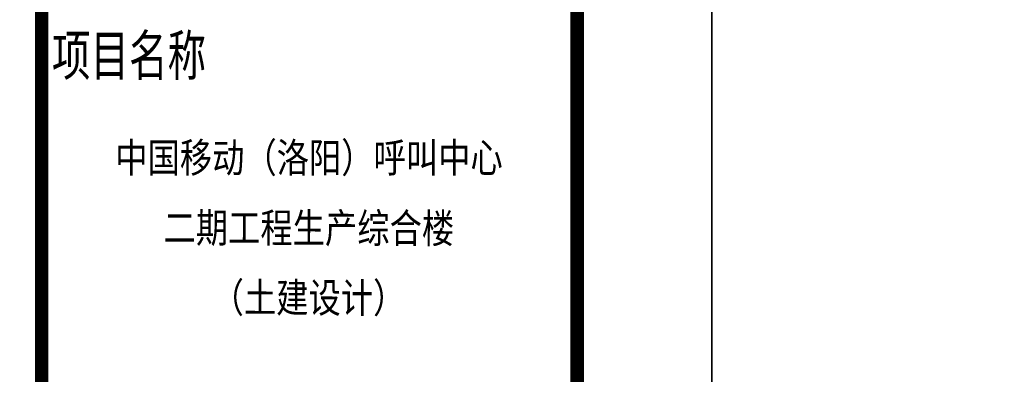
# Model space of a CAD drawing. Header units: millimetres. Extents: x 500457 to 783861, y -293374 to -162131.
# Tile 18 of 116: x 650175 to 661155, y -247610 to -243652. Entities that reach past the tile are written whole.
import ezdxf
from ezdxf.enums import TextEntityAlignment as Align

# ---------------------------------------------------------------- set-up
doc = ezdxf.new("R2010")
doc.units = ezdxf.units.MM
doc.header["$LTSCALE"] = 1000
doc.layers.add('PUB_TITLE', color=4, linetype='Continuous')
doc.layers.add('WALL', color=255, linetype='Continuous')
doc.layers.add('图框', color=4, linetype='Continuous', lineweight=35)
doc.styles.add('-黑体', font='simhei.ttf', dxfattribs={"width": 0.8})

# ---------------------------------------------------------------- blocks, each defined once
blk = doc.blocks.new('A$C3da97e60')
at = {"layer": 'PUB_TITLE'}
blk.add_lwpolyline([(-157435, 0), (0, 0), (0, 89100), (-157435, 89100)], close=True, dxfattribs=at)
at = {"layer": 'PUB_TITLE', "const_width": 150}
blk.add_lwpolyline([(-153685, 1500), (-1500, 1500), (-1500, 87600), (-153685, 87600)], close=True, dxfattribs=at)
at = {"layer": '图框', "const_width": 150}
blk.add_lwpolyline([(-7473, 87600), (-7473, 1500)], dxfattribs=at)
blk = doc.blocks.new('A$C57a0c051')
at = {"layer": '图框', "style": '-黑体', "width": 0.7}
blk.add_text('项目名称', height=450, dxfattribs=at).set_placement((143, -28085))
at = {"layer": '图框', "style": '-黑体', "width": 0.8}
blk.add_text('中国移动（洛阳）呼叫中心', height=330.02, dxfattribs=at).set_placement((3009, -29166), align=Align.CENTER)
for s, p in [('二期工程生产综合楼', (3007, -29951)), ('（土建设计）', (3003, -30729))]:
    blk.add_text(s, height=330, rotation=359.8609, dxfattribs=at).set_placement(p, align=Align.CENTER)

msp = doc.modelspace()

# ---------------------------------------------------------------- linework, layer by layer
at = {"layer": 'PUB_TITLE'}
msp.add_lwpolyline([(657892, -259240.7), (783860.9, -259240.7), (783860.9, -170140.7), (657892, -170140.7)], close=True, dxfattribs=at)

# ---------------------------------------------------------------- block references
at = {"layer": 'WALL', "color": 0}
for name, p in [('A$C3da97e60', (657892, -259240.7)), ('A$C57a0c051', (650392, -216190.7))]:
    msp.add_blockref(name, p, dxfattribs=at)

doc.saveas('drawing.dxf')
